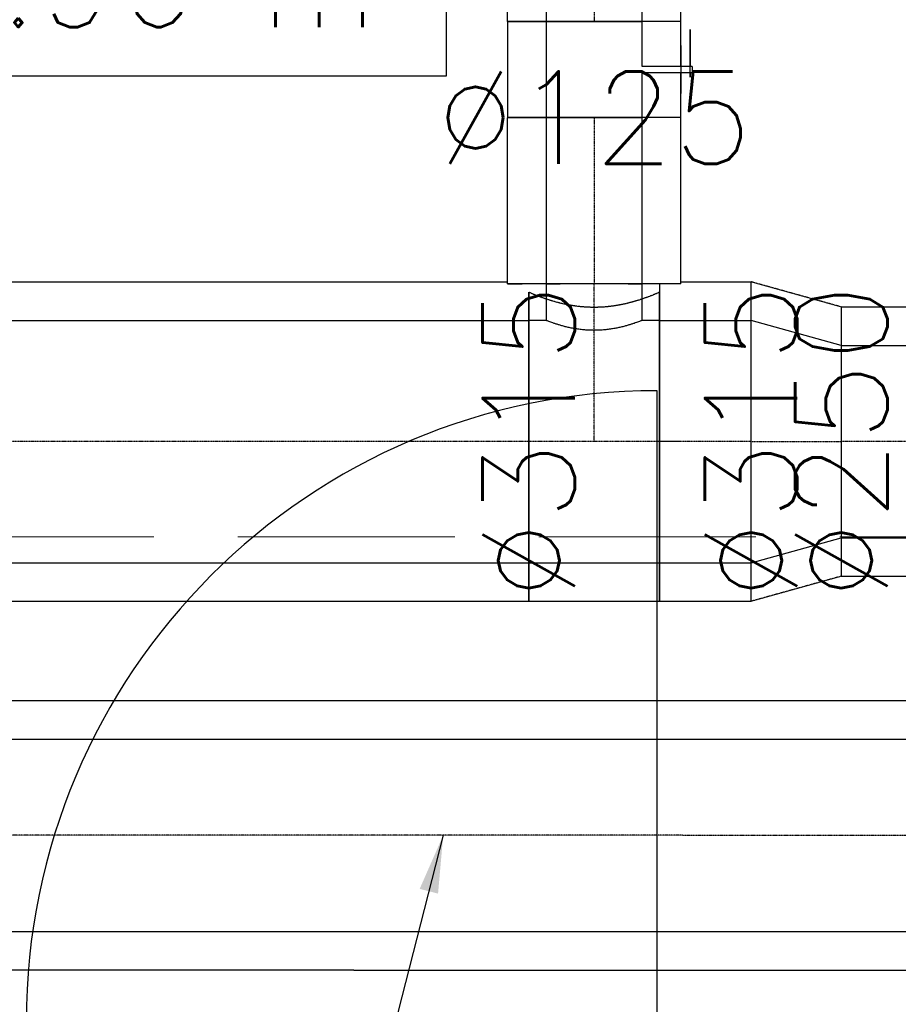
# Model space of a CAD drawing. Header units: millimetres. Extents: x -40063 to 512011, y 350190 to 687060.
# Tile 165 of 256: x 155304 to 156446, y 612530 to 613809. Entities that reach past the tile are written whole.
import ezdxf

# ---------------------------------------------------------------- set-up
doc = ezdxf.new("R2010")
doc.units = ezdxf.units.MM
for name, pattern in [('DASHDOT', [1, 0.5, -0.25, 0, -0.25]), ('DASHED', [0.75, 0.5, -0.25]), ('Krawędzie ukryte', [391.222223, 282.222223, -109])]:
    doc.linetypes.add(name, pattern=pattern)
doc.layers.get('0').update_dxf_attribs({"color": 8})
for name, color, linetype in [('FLUID-N1', 7, 'Continuous'), ('FLUID-N1-120-DIM', 7, 'Continuous'), ('FLUID-N1-120-INF', 7, 'Continuous'), ('FLUID-N1-INS', 7, 'Continuous'), ('FLUID-N1-SYM', 7, 'Continuous'), ('FLUID-W1', 7, 'Continuous'), ('FLUID-W1-120-INF', 7, 'Continuous'), ('FLUID-W1-INS', 7, 'Continuous'), ('FLUID-W1-SYM', 7, 'Continuous'), ('Konstrukcja - Ściany zew', 8, 'Continuous'), ('X_ref', 8, 'Continuous')]:
    doc.layers.add(name, color=color, linetype=linetype)
doc.styles.add('FDBES', font='simplex.shx')
doc.dimstyles.new('FDBES', dxfattribs={"dimscale": 50, "dimtxt": 4, "dimasz": 2.5, "dimexe": 0.8, "dimexo": 2, "dimgap": 1, "dimtad": 1, "dimdsep": 46, "dimtxsty": 'FDBES', "dimcen": 2.5, "dimclrd": 4, "dimclre": 5, "dimadec": 0, "dimazin": 0, "dimtfac": 1, "dimtmove": 0, "dimatfit": 3, "dimfxl": 1, "dimarcsym": 0})

# ---------------------------------------------------------------- blocks, each defined once
blk = doc.blocks.new('*U14676')
at = {"color": 0, "linetype": 'ByBlock', "lineweight": -2}
for p, q in [((1097, 125), (-1097, 125)), ((1097, -125), (-1097, -125))]:
    blk.add_line(p, q, dxfattribs=at)
at = {"layer": 'FLUID-W1-INS', "color": 1, "linetype": 'DASHED', "lineweight": -3}
for p, q in [((1097, 175), (-1097, 175)), ((1097, -175), (-1097, -175))]:
    blk.add_line(p, q, dxfattribs=at)
at = {"layer": 'FLUID-W1-SYM', "color": 1, "linetype": 'DASHDOT', "lineweight": -3}
blk.add_line((-1097, 0), (1069.5, 0), dxfattribs=at)
blk = doc.blocks.new('*U14463')
at = {"color": 5, "linetype": 'Continuous', "lineweight": -2}
for p, q in [((-59.5, 0), (-59.5, 157.5)), ((59.5, 157.5), (59.5, 0)), ((-59.5, -157.5), (-59.5, 0)), ((59.5, 0), (59.5, -157.5))]:
    blk.add_line(p, q, dxfattribs=at)
at = {"color": 0, "linetype": 'ByBlock', "lineweight": -2}
for p, q in [((59.5, 157.5), (-59.5, 157.5)), ((59.5, -157.5), (-59.5, -157.5))]:
    blk.add_line(p, q, dxfattribs=at)
at = {"layer": 'FLUID-N1-INS', "color": 5, "linetype": 'DASHED', "lineweight": -3}
for p, q in [((-59.5, 207.4), (-59.5, 207.5)), ((32.1, 207.5), (-59.5, 207.5)), ((-59.5, 204.9), (-59.5, 207)), ((-59.5, 170.2), (-59.5, 204.8)), ((59.5, 205), (59.5, 157.5)), ((-59.5, 157.5), (-59.5, 160.4)), ((-59.5, -160.4), (-59.5, -157.5)), ((59.5, -157.5), (59.5, -207.5)), ((-59.5, -204.8), (-59.5, -170.2)), ((-59.5, -207), (-59.5, -204.9)), ((59.5, -207.5), (-59.5, -207.5))]:
    blk.add_line(p, q, dxfattribs=at)
at = {"layer": 'FLUID-N1-SYM', "color": 5, "linetype": 'DASHDOT', "lineweight": -3}
for p in [(-59.5, 0), (32.1, 0)]:
    blk.add_line(p, (59.5, 0), dxfattribs=at)
blk = doc.blocks.new('*U14651')
at = {"color": 0, "linetype": 'ByBlock', "lineweight": -2}
for p, q in [((104, 62.5, -0.1), (-104, 62.5, 0)), ((-104, -62.5, 0.1), (104, -62.5, 0))]:
    blk.add_line(p, q, dxfattribs=at)
at = {"color": 5, "linetype": 'Continuous', "lineweight": -2, "extrusion": (-0.00073627, -0.00073627, -0.999999)}
for start_param, end_param in [(1.57006, 3.140857), (6.282449, 7.853245)]:
    blk.add_ellipse((-104, 0, 0.1), major_axis=(0, -62.5, 0), ratio=0.000736, start_param=start_param, end_param=end_param, dxfattribs=at)
at = {"color": 5, "linetype": 'Continuous', "lineweight": -2, "extrusion": (0.00073627, 0.00073627, 0.999999)}
for major_axis, start_param, end_param in [((0, 62.5, 0), 0.000736, 1.571533), ((0, -62.5, 0), 4.713125, 6.283921)]:
    blk.add_ellipse((104, 0, -0.1), major_axis=major_axis, ratio=0.000736, start_param=start_param, end_param=end_param, dxfattribs=at)
at = {"layer": 'FLUID-N1-INS', "color": 5, "linetype": 'DASHED', "lineweight": -3}
for p, q in [((104, 112.5, -0.2), (-104, 112.5, 0)), ((104, -112.5, 0), (-104, -112.5, 0.2))]:
    blk.add_line(p, q, dxfattribs=at)
at = {"layer": 'FLUID-N1-INS', "color": 5, "linetype": 'DASHED', "lineweight": -3, "extrusion": (-0.00073627, -0.00073627, -0.999999)}
for start_param, end_param in [(1.57006, 3.140857), (6.282449, 7.853245)]:
    blk.add_ellipse((-104, 0, 0.1), major_axis=(0, -112.5, 0.1), ratio=0.000736, start_param=start_param, end_param=end_param, dxfattribs=at)
at = {"layer": 'FLUID-N1-INS', "color": 5, "linetype": 'DASHED', "lineweight": -3, "extrusion": (0.00073627, 0.00073627, 0.999999)}
for major_axis, start_param, end_param in [((0, 112.5, -0.1), 6.283185, 7.854718), ((0, -112.5, 0.1), 4.713125, 6.283185)]:
    blk.add_ellipse((104, 0, -0.1), major_axis=major_axis, ratio=0.000736, start_param=start_param, end_param=end_param, dxfattribs=at)
at = {"layer": 'FLUID-N1-SYM', "color": 5, "linetype": 'DASHDOT', "lineweight": -3}
for p, q in [((-104, 0, 0.1), (103.9, 0, -0.1)), ((103.9, 0, -0.1), (104, 0, -0.1))]:
    blk.add_line(p, q, dxfattribs=at)
blk = doc.blocks.new('*U14650')
at = {"color": 5, "linetype": 'Continuous', "lineweight": -2}
for p, q in [((-44.3, 205, 0), (-62.5, 205, 0)), ((62.5, 205, 0), (44.3, 205, 0))]:
    blk.add_line(p, q, dxfattribs=at)
at = {"color": 0, "linetype": 'ByBlock', "lineweight": -2}
for p, q in [((-62.5, 157.5, 0), (-62.5, 205, 0)), ((62.5, 205, 0), (62.5, 157.5, 0)), ((-85, 157.5, 0), (-62.5, 157.5, 0)), ((62.5, 157.5, 0), (85, 157.5, 0)), ((85, -157.5, 0), (-85, -157.5, 0))]:
    blk.add_line(p, q, dxfattribs=at)
at = {"color": 5, "linetype": 'Continuous', "lineweight": -3}
blk.add_open_spline([(-62.5, 157.5, 0), (-62.5, 157.5, 0), (-62.4, 157.5, 0), (-62, 157.3, 0), (-61.7, 157.2, 0), (-60.9, 156.9, 0), (-60.4, 156.7, 0), (-59.2, 156.2, 0), (-58.5, 156, 0), (-56.9, 155.4, 0), (-56, 155, 0), (-54, 154.3, 0), (-53, 154, 0), (-50.7, 153.2, 0), (-49.5, 152.8, 0), (-46.9, 152, 0), (-45.6, 151.6, 0), (-42.8, 150.8, 0), (-41.4, 150.4, 0), (-38.3, 149.5, 0), (-36.6, 149.1, 0), (-33.2, 148.3, 0), (-31.5, 147.9, 0), (-27.8, 147.2, 0), (-26, 146.9, 0), (-22.1, 146.2, 0), (-20.2, 146, 0), (-16.2, 145.5, 0), (-14.2, 145.2, 0), (-10.1, 144.9, 0), (-8.1, 144.8, 0), (-4, 144.6, 0), (-2, 144.6, 0), (2, 144.6, 0), (4, 144.6, 0), (8.1, 144.8, 0), (10.1, 144.9, 0), (14.2, 145.2, 0), (16.2, 145.5, 0), (20.2, 146, 0), (22.1, 146.2, 0), (26, 146.9, 0), (27.8, 147.2, 0), (31.5, 147.9, 0), (33.2, 148.3, 0), (36.6, 149.1, 0), (38.3, 149.5, 0), (41.4, 150.4, 0), (42.8, 150.8, 0), (45.6, 151.6, 0), (46.9, 152, 0), (49.5, 152.8, 0), (50.7, 153.2, 0), (53, 154, 0), (54, 154.3, 0), (56, 155, 0), (56.9, 155.4, 0), (58.5, 156, 0), (59.2, 156.2, 0), (60.4, 156.7, 0), (60.9, 156.9, 0), (61.7, 157.2, 0), (62, 157.3, 0), (62.4, 157.5, 0), (62.5, 157.5, 0), (62.5, 157.5, 0)], degree=3, knots=[95.321059, 95.321059, 95.321059, 95.321059, 101.275712, 101.275712, 107.230366, 107.230366, 113.18502, 113.18502, 119.139673, 119.139673, 125.094327, 125.094327, 131.04898, 131.04898, 137.003634, 137.003634, 142.958288, 142.958288, 148.918766, 148.918766, 154.879245, 154.879245, 160.839724, 160.839724, 166.800202, 166.800202, 172.760681, 172.760681, 178.72116, 178.72116, 184.681639, 184.681639, 190.642117, 190.642117, 196.602596, 196.602596, 202.563075, 202.563075, 208.523553, 208.523553, 214.484032, 214.484032, 220.444511, 220.444511, 226.40499, 226.40499, 232.365468, 232.365468, 238.325947, 238.325947, 244.280601, 244.280601, 250.235254, 250.235254, 256.189908, 256.189908, 262.144561, 262.144561, 268.099215, 268.099215, 274.053869, 274.053869, 280.008522, 280.008522, 285.963176, 285.963176, 285.963176, 285.963176], dxfattribs=at)
at = {"layer": 'FLUID-N1-INS', "color": 5, "linetype": 'DASHED', "lineweight": -3}
for p, q in [((112.5, 205, 0), (93.5, 205, 0)), ((-85, -207.5, 0), (-85, 194, 0)), ((85, 194, 0), (85, -207.5, 0)), ((-85.1, 0), (-85, 0)), ((85, -207.5, 0), (-85, -207.5, 0))]:
    blk.add_line(p, q, dxfattribs=at)
blk.add_open_spline([(-85, 194, 0), (-84.4, 193.7, 0), (-83.8, 193.5, 0), (-81.1, 192.3, 0), (-78.8, 191.3, 0), (-74.3, 189.5, 0), (-72, 188.6, 0), (-67.3, 186.9, 0), (-64.9, 186, 0), (-59.8, 184.3, 0), (-57.2, 183.5, 0), (-51.7, 181.9, 0), (-48.9, 181.1, 0), (-43.2, 179.6, 0), (-40.2, 178.9, 0), (-34.2, 177.6, 0), (-31.1, 177.1, 0), (-24.9, 176.1, 0), (-21.8, 175.7, 0), (-15.5, 175, 0), (-12.4, 174.8, 0), (-6.1, 174.4, 0), (-3, 174.4, 0), (3, 174.4, 0), (6.1, 174.4, 0), (12.4, 174.8, 0), (15.5, 175, 0), (21.8, 175.7, 0), (24.9, 176.1, 0), (31.1, 177.1, 0), (34.2, 177.6, 0), (40.2, 178.9, 0), (43.2, 179.6, 0), (48.9, 181.1, 0), (51.7, 181.9, 0), (57.2, 183.5, 0), (59.8, 184.3, 0), (64.9, 186, 0), (67.3, 186.9, 0), (72, 188.6, 0), (74.3, 189.5, 0), (78.8, 191.3, 0), (81.1, 192.3, 0), (83.8, 193.5, 0), (84.4, 193.7, 0), (85, 194, 0)], degree=3, knots=[53.774567, 53.774567, 53.774567, 53.774567, 56.436027, 56.436027, 65.842031, 65.842031, 75.248036, 75.248036, 84.387751, 84.387751, 93.527465, 93.527465, 102.66718, 102.66718, 111.806895, 111.806895, 120.94661, 120.94661, 130.086324, 130.086324, 139.226039, 139.226039, 148.365754, 148.365754, 157.505468, 157.505468, 166.645183, 166.645183, 175.784898, 175.784898, 184.924612, 184.924612, 194.064327, 194.064327, 203.204042, 203.204042, 212.343757, 212.343757, 221.483471, 221.483471, 230.889476, 230.889476, 240.29548, 240.29548, 242.956941, 242.956941, 242.956941, 242.956941], dxfattribs=at)
at = {"layer": 'FLUID-N1-SYM', "color": 5, "linetype": 'DASHDOT', "lineweight": -3}
for p, q in [((0, 0), (0, 205, 0)), ((-85, 0), (85, 0)), ((84.9, 0), (85, 0))]:
    blk.add_line(p, q, dxfattribs=at)
blk = doc.blocks.new('*U14627')
at = {"color": 5, "linetype": 'Continuous', "lineweight": -2}
for p, q in [((-491, 0), (-491, 157.5)), ((491, 157.5), (491, 0)), ((-491, -157.5), (-491, 0)), ((491, 0), (491, -157.5))]:
    blk.add_line(p, q, dxfattribs=at)
at = {"color": 0, "linetype": 'ByBlock', "lineweight": -2}
for p, q in [((491, 157.5), (-491, 157.5)), ((491, -157.5), (-491, -157.5))]:
    blk.add_line(p, q, dxfattribs=at)
at = {"layer": 'FLUID-N1-INS', "color": 5, "linetype": 'DASHED', "lineweight": -3}
for p, q in [((491, 207.5), (-463.4, 207.5)), ((491, 207.5), (491, 157.5)), ((-491, 157.5), (-491, 193.9)), ((-491, -207.5), (-491, -157.5)), ((491, -157.5), (491, -207.5)), ((491, -207.5), (-491, -207.5))]:
    blk.add_line(p, q, dxfattribs=at)
at = {"layer": 'FLUID-N1-SYM', "color": 5, "linetype": 'DASHDOT', "lineweight": -3}
for p, q in [((-491, 0), (490.9, 0)), ((-491, 0), (-463.4, 0)), ((490.9, 0), (491, 0))]:
    blk.add_line(p, q, dxfattribs=at)
blk = doc.blocks.new('*U14649')
at = {"color": 5, "linetype": 'Continuous', "lineweight": -2}
for p, q in [((-58.5, 0, -157.4), (-58.5, 0, -157.1)), ((-58.5, 0, 157.1), (-58.5, 0, 157.4)), ((-58.5, 0, 157.4), (-58.5, 0, 157.5)), ((-58.5, 0, 157.4), (-58.5, 0, 157.4)), ((-58.5, 0, -157.5), (-58.5, 0, -157.4)), ((58.5, 0, -124.7), (58.5, 0, -125)), ((58.5, 0, 124.9), (58.5, 0, 124.7)), ((58.5, 0, 125), (58.5, 0, 124.9))]:
    blk.add_line(p, q, dxfattribs=at)
at = {"color": 0, "linetype": 'ByBlock', "lineweight": -2}
for p, q in [((58.4, 0, 125), (-58.5, 0, 157.5)), ((-58.5, 0, -157.5), (58.4, 0, -125))]:
    blk.add_line(p, q, dxfattribs=at)
at = {"layer": 'FLUID-N1-INS', "color": 5, "linetype": 'DASHED', "lineweight": -3}
for p, q in [((-58.5, 0, 207), (-58.5, 0, 207.4)), ((-58.5, 0, -207.5), (-58.5, 0, -207)), ((-58.5, 0, 204.8), (-58.5, 0, 204.9)), ((-58.5, 0, 178.3), (-58.5, 0, 200.8)), ((-58.5, 0, -170.2), (-58.5, 0, -157.5)), ((-58.5, 0, -157.1), (-58.5, 0, 157.1)), ((-58.5, 0, 157.5), (-58.5, 0, 170.2)), ((-58.5, 0, -200.8), (-58.5, 0, -178.3)), ((-58.5, 0, -204.9), (-58.5, 0, -204.8)), ((58.4, 0, 175), (-58.5, 0, 207.5)), ((58.4, 0, -175), (-58.5, 0, -207.5)), ((58.5, 0, 174.6), (58.5, 0, 125)), ((58.5, 0, 124.7), (58.5, 0, -124.7)), ((58.5, 0, -125), (58.5, 0, -174.6)), ((58.5, 0, -174.6), (58.5, 0, -175)), ((58.5, 0, 174.9), (58.5, 0, 174.6))]:
    blk.add_line(p, q, dxfattribs=at)
at = {"layer": 'FLUID-N1-SYM', "color": 5, "linetype": 'DASHDOT', "lineweight": -3}
for p, q in [((-58.5, 0), (58.4, 0)), ((58.4, 0), (58.5, 0))]:
    blk.add_line(p, q, dxfattribs=at)
blk = doc.blocks.new('*U14867')
at = {"color": 5, "linetype": 'Continuous', "lineweight": -2}
for p, q in [((-507, 0), (-507, 125)), ((507, 125), (507, 0)), ((-507, -125), (-507, 0)), ((507, 0), (507, -125))]:
    blk.add_line(p, q, dxfattribs=at)
at = {"color": 0, "linetype": 'ByBlock', "lineweight": -2}
for p, q in [((507, 125), (-507, 125)), ((507, -125), (-507, -125))]:
    blk.add_line(p, q, dxfattribs=at)
at = {"layer": 'FLUID-N1-INS', "color": 5, "linetype": 'DASHED', "lineweight": -3}
for p, q in [((-507, 125), (-507, 175)), ((507, 175), (-507, 175)), ((507, 175), (507, 125)), ((-507, -164.9), (-507, -125)), ((507, -125), (507, -175)), ((507, -175), (-496.9, -175))]:
    blk.add_line(p, q, dxfattribs=at)
at = {"layer": 'FLUID-N1-SYM', "color": 5, "linetype": 'DASHDOT', "lineweight": -3}
for q in [(507, 0), (-496.9, 0)]:
    blk.add_line((-507, 0), q, dxfattribs=at)
blk = doc.blocks.new('*U14594')
at = {"color": 0, "linetype": 'ByBlock', "lineweight": -2}
for p, q in [((-62.5, 0, 62.5), (-4, 0, 62.5)), ((-31.2, 0.1, 112.5), (-31.3, 0.1, 112.5)), ((-31.3, 0.1, 112.5), (-4, 0.1, 112.5)), ((31.3, 0.1, 112.5), (-31.2, 0.1, 112.5)), ((-4, 0.1, 125), (-10.1, 0.1, 125)), ((-10.1, 0.1, 125), (-1.2, 0.1, 125)), ((-4, 0, 62.5), (-4, 0.1, 127.5)), ((-1.2, 0.1, 125), (51.8, 0.1, 125)), ((4, 0.1, 127.5), (4, 0, 62.5)), ((4, 0, 62.5), (62.5, 0.1, 62.5)), ((42.9, 0.1, 125), (4, 0.1, 125)), ((4, 0.1, 112.5), (31.2, 0.1, 112.5)), ((31.2, 0.1, 112.5), (31.3, 0.1, 112.5)), ((51.8, 0.1, 125), (42.9, 0.1, 125)), ((62.5, 0, -62.5), (-62.5, -0.1, -62.5))]:
    blk.add_line(p, q, dxfattribs=at)
at = {"color": 5, "linetype": 'Continuous', "lineweight": -2, "extrusion": (-0.00073627, 0.999999, -0.00073627)}
for start_param, end_param in [(6.282449, 6.601549), (0.318364, 3.140857)]:
    blk.add_ellipse((-62.5, 0, 0), major_axis=(0, 0, 62.5), ratio=0.000736, start_param=start_param, end_param=end_param, dxfattribs=at)
at = {"color": 0, "linetype": 'ByBlock', "lineweight": -2, "extrusion": (0.00073627, -0.999999, 0.00073627)}
for start_param, end_param in [(1.354321, 3.140857), (1.354321, 3.140857), (6.282449, 7.637506), (6.282449, 7.637506)]:
    blk.add_ellipse((0, 0.1, 127.5), major_axis=(4, 0), ratio=0.000736, start_param=start_param, end_param=end_param, dxfattribs=at)
at = {"color": 5, "linetype": 'Continuous', "lineweight": -2, "extrusion": (0.00073627, -0.999999, 0.00073627)}
blk.add_ellipse((62.5, 0, 0), major_axis=(0, 0, -62.5), ratio=0.000736, start_param=0.000736, end_param=3.142329, dxfattribs=at)
at = {"layer": 'FLUID-N1-INS', "color": 5, "linetype": 'DASHED', "lineweight": -3}
for p, q in [((-62.5, 0, 112.5), (-4, 0.1, 112.5)), ((4, 0.1, 112.5), (62.5, 0.1, 112.5)), ((62.5, 0, -112.5), (-62.5, -0.1, -112.5))]:
    blk.add_line(p, q, dxfattribs=at)
at = {"layer": 'FLUID-N1-INS', "color": 5, "linetype": 'DASHED', "lineweight": -3, "extrusion": (-0.00073627, 0.999999, -0.00073627)}
blk.add_ellipse((-62.5, 0, 0), major_axis=(0, 0.1, 112.5), ratio=0.000736, start_param=6.282449, end_param=9.424042, dxfattribs=at)
at = {"layer": 'FLUID-N1-INS', "color": 5, "linetype": 'DASHED', "lineweight": -3, "extrusion": (0.00073627, -0.999999, 0.00073627)}
blk.add_ellipse((62.5, 0, 0), major_axis=(0, -0.1, -112.5), ratio=0.000736, start_param=0.000736, end_param=1.570086, dxfattribs=at)
blk = doc.blocks.new('*U14576')
at = {"color": 0, "linetype": 'ByBlock', "lineweight": -2}
for p, q in [((108, 62.5, -0.1), (-108, 62.5, 0)), ((-108, -62.5, 0.1), (108, -62.5, 0))]:
    blk.add_line(p, q, dxfattribs=at)
at = {"color": 5, "linetype": 'Continuous', "lineweight": -2, "extrusion": (-0.00073627, -0.00073627, -0.999999)}
for major_axis, start_param, end_param in [((0, 62.5, 0), 5.630637, 6.282449), ((0, 62.5, 0), 5.497051, 5.630637), ((0, -62.5, 0), 0.480168, 0.784662), ((0, -62.5, 0), 6.282449, 6.763354)]:
    blk.add_ellipse((-108, 0, 0.1), major_axis=major_axis, ratio=0.000736, start_param=start_param, end_param=end_param, dxfattribs=at)
at = {"color": 5, "linetype": 'Continuous', "lineweight": -2, "extrusion": (0.00073627, 0.00073627, 0.999999)}
for major_axis, start_param, end_param in [((0, 62.5, 0), 0, 0.452239), ((0, 62.5, 0), 0.452239, 1.571533), ((0, -62.5, 0), 4.713125, 6.283921)]:
    blk.add_ellipse((108, 0, -0.1), major_axis=major_axis, ratio=0.000736, start_param=start_param, end_param=end_param, dxfattribs=at)
at = {"color": 5, "linetype": 'Continuous', "lineweight": -3, "extrusion": (-0.00073627, -0.00073627, -0.999999)}
for start_param, end_param in [(1.607756, 2.355458), (1.57006, 1.607756), (0.802275, 1.57006), (0.784662, 0.802275)]:
    blk.add_ellipse((-108, 0, 0.1), major_axis=(0, -62.5, 0), ratio=0.000736, start_param=start_param, end_param=end_param, dxfattribs=at)
at = {"layer": 'FLUID-N1-INS', "color": 5, "linetype": 'DASHED', "lineweight": -3}
for p, q in [((108, 112.5, -0.2), (-108, 112.5, 0)), ((108, -112.5, 0), (-108, -112.5, 0.2))]:
    blk.add_line(p, q, dxfattribs=at)
at = {"layer": 'FLUID-N1-INS', "color": 5, "linetype": 'DASHED', "lineweight": -3, "extrusion": (0.00073627, 0.00073627, 0.999999)}
for major_axis, start_param, end_param in [((0, 112.5, -0.1), 6.283185, 7.854718), ((0, -112.5, 0.1), 4.713125, 6.283185)]:
    blk.add_ellipse((108, 0, -0.1), major_axis=major_axis, ratio=0.000736, start_param=start_param, end_param=end_param, dxfattribs=at)
at = {"layer": 'FLUID-N1-INS', "color": 5, "linetype": 'DASHED', "lineweight": -3, "extrusion": (-0.00073627, -0.00073627, -0.999999)}
blk.add_ellipse((-108, 0, 0.1), major_axis=(0, -112.5, 0.1), ratio=0.000736, start_param=0.001845, end_param=1.57006, dxfattribs=at)
at = {"layer": 'FLUID-N1-SYM', "color": 5, "linetype": 'DASHDOT', "lineweight": -3}
for p, q in [((-108, 0, 0.1), (105.5, 0, -0.1)), ((105.5, 0, -0.1), (108, 0, -0.1))]:
    blk.add_line(p, q, dxfattribs=at)
blk = doc.blocks.new('fdgdfg')
at = {"layer": 'Konstrukcja - Ściany zew', "linetype": 'Continuous'}
blk.add_line((-187550.3, 456119.9), (-187550.3, 456939.9), dxfattribs=at)
at = {"layer": 'Konstrukcja - Ściany zew', "linetype": 'Krawędzie ukryte', "lineweight": 15}
blk.add_line((-179206.3, 456749.9), (-189689.2, 456749.9), dxfattribs=at)
at = {"layer": 'Konstrukcja - Ściany zew', "linetype": 'Continuous'}
blk.add_arc((-187550.3, 456119.9), 820, 90, 180, dxfattribs=at)
blk = doc.blocks.new('*U14361')
at = {"color": 7, "lineweight": -2}
blk.add_lwpolyline([(109.4, 722.1), (1186, 722.1), (1186, 474.1), (109.4, 474.1)], close=True, dxfattribs=at)
at = {"color": 7, "insert": (647.7, 598.1), "char_height": 120, "attachment_point": 5, "line_spacing_factor": 1.1, "style": 'FDBES'}
blk.add_mtext('OK 2.96 m', dxfattribs=at)
at = {"color": 7}
blk.add_leader([(0, 0), (513.4, 474.1)], dimstyle='FDBES', override={"dimscale": 30, "dimclrd": 7, "dimclre": 7}, dxfattribs=at)
blk = doc.blocks.new('*U14372')
at = {"color": 7, "lineweight": -2}
blk.add_lwpolyline([(-812.6, -945.8), (264, -945.8), (264, -1193.8), (-812.6, -1193.8)], close=True, dxfattribs=at)
at = {"color": 7, "insert": (-274.3, -1069.8), "char_height": 120, "attachment_point": 5, "line_spacing_factor": 1.1, "style": 'FDBES'}
blk.add_mtext('OK 2.94 m', dxfattribs=at)
at = {"color": 7}
blk.add_leader([(0, 0), (-242.5, -945.8)], dimstyle='FDBES', override={"dimscale": 30, "dimclrd": 7, "dimclre": 7}, dxfattribs=at)

msp = doc.modelspace()

# ---------------------------------------------------------------- block references
at = {"layer": 'FLUID-N1', "color": 5, "linetype": 'Continuous', "extrusion": (-0.00073627, 0.00073627, 0.999999), "rotation": 270.0000310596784}
for name, p in [('*U14651', (156052.52877, 613909.0306, 3239.55622)), ('*U14576', (156052.52884, 613572.0927, 3239.40563))]:
    msp.add_blockref(name, p, dxfattribs=at)
at = {"layer": 'FLUID-N1', "color": 5, "linetype": 'Continuous', "extrusion": (1, -5.42094e-07, -0.00073627), "rotation": 359.9578148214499}
msp.add_blockref('*U14594', (613744.85669, 3017.44059, 156047.92202), dxfattribs=at)
at = {"layer": 'FLUID-N1', "color": 5, "linetype": 'Continuous', "extrusion": (1.22465e-16, 0, -1)}
msp.add_blockref('*U14627', (-155474.54896, 613261.35083, -2902.5), dxfattribs=at)
at = {"layer": 'FLUID-N1', "color": 5, "linetype": 'Continuous', "extrusion": (-1.22465e-16, 1.46759e-07, -1)}
msp.add_blockref('*U14650', (-156050.43408, 613261.35126, -2902.41), dxfattribs=at)
at = {"layer": 'FLUID-N1', "color": 5, "linetype": 'Continuous', "extrusion": (-1.22465e-16, 0, -1)}
for name, p in [('*U14463', (-156195.04896, 613261.35083, -2902.5)), ('*U14867', (-156878.44145, 613261.35083, -2935))]:
    msp.add_blockref(name, p, dxfattribs=at)
at = {"layer": 'FLUID-N1', "color": 5, "linetype": 'Continuous', "extrusion": (0, 1, -1.83697e-16), "rotation": 180}
msp.add_blockref('*U14649', (-156313.04896, 2902.5, 613261.35083), dxfattribs=at)
at = {"layer": 'FLUID-N1-120-INF', "linetype": 'ByBlock'}
msp.add_blockref('*U14361', (154672.31524, 613261.85083, 2960), dxfattribs=at)
at = {"layer": 'FLUID-W1', "color": 1, "linetype": 'Continuous', "rotation": 179.9951611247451}
msp.add_blockref('*U14676', (155854.27864, 612749.807, 2935), dxfattribs=at)
at = {"layer": 'FLUID-W1-120-INF', "linetype": 'ByBlock'}
msp.add_blockref('*U14372', (155854.27864, 612749.807, 2935), dxfattribs=at)
at = {"layer": 'X_ref'}
msp.add_blockref('fdgdfg', (343682.59614, 156387.58931), dxfattribs=at)

# ---------------------------------------------------------------- texts
at = {"layer": 'FLUID-N1-120-DIM', "color": 7, "char_height": 120, "attachment_point": 5, "style": 'FDBES'}
for s, insert, rotation in [('∅125\\P', (156050.43408, 613682.31144, 2902.46671), 0.00003106), ('∅315\\P', (155965.54896, 613261.35083, 2902.5), 90), ('∅315\\P', (156254.54896, 613261.35083, 2902.5), 90), ('∅250\\P', (156371.54896, 613261.35083, 2935), 90)]:
    msp.add_mtext(s, dxfattribs=dict(at, insert=insert, rotation=rotation))

doc.saveas('drawing.dxf')
